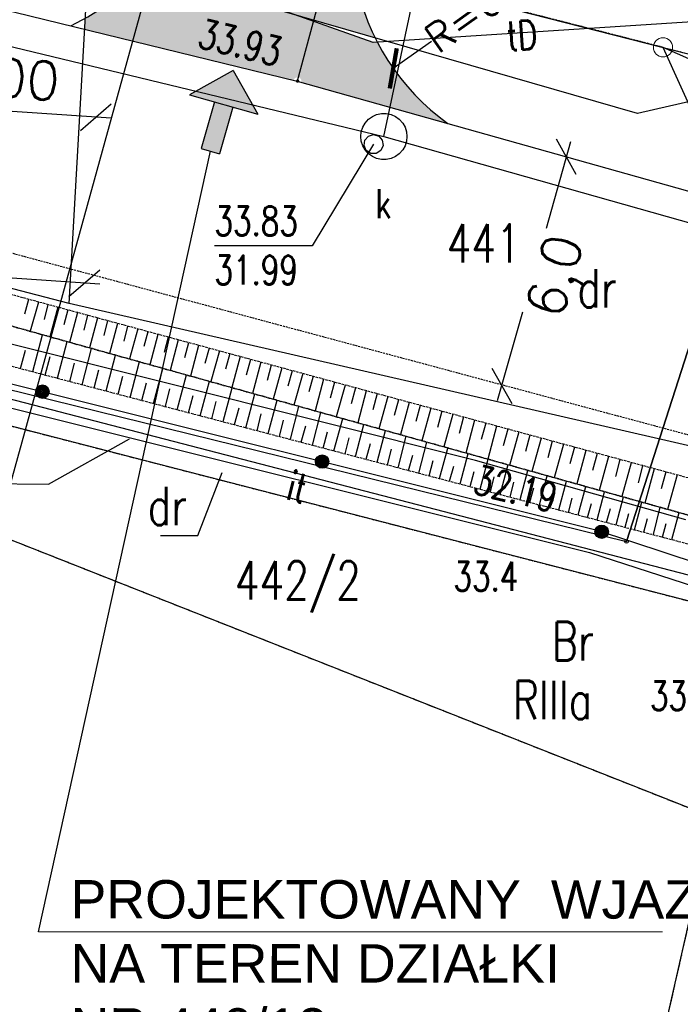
# Model space of a CAD drawing. Header units: inches. Extents: x 6268 to 12323, y 5221 to 42059.
# Tile 15 of 98: x 9366 to 9710, y 5776 to 6288. Entities that reach past the tile are written whole.
import ezdxf
from ezdxf.enums import TextEntityAlignment as Align

# ---------------------------------------------------------------- set-up
doc = ezdxf.new("R2010")
doc.units = ezdxf.units.IN
doc.header["$MEASUREMENT"] = 0
for name, pattern in [('1', [0]), ('2', [1.5, 1, -0.5]), ('424', [1.5, 1, -0.5]), ('9', [1.75, 1.25, -0.5]), ('901', [0])]:
    doc.linetypes.add(name, pattern=pattern)
doc.layers.get('Defpoints').update_dxf_attribs({"lineweight": 9})
for name, color, linetype in [('000_Inne__niezydentyfikowane_', 7, 'Continuous'), ('202-punkt_graniczny', 7, 'Continuous'), ('209-oznaczenie_konturu_klasyfik', 7, 'Continuous'), ('210-oznaczenie_konturu_uzytku_g', 7, 'Continuous'), ('211-numer_dzialki_ewidencyjnej', 7, 'Continuous'), ('218-kontur_uzytku_gruntowego', 7, 'Continuous'), ('219-dzialka_ewidencyjna', 7, 'Continuous'), ('inne', 7, 'Continuous'), ('inny_obiekt_zagospodarowania_te', 7, 'Continuous'), ('jezdnia', 7, 'Continuous'), ('komora_podziemna', 7, 'Continuous'), ('kraweznik', 7, 'Continuous'), ('obudowa_ochronna_przewodu', 7, 'Continuous'), ('ogrodzenie_trwale', 7, 'Continuous'), ('pikieta_naturalna', 7, 'Continuous'), ('pikieta_naturalna-Atr2', 7, 'Continuous'), ('pikieta_sztuczna', 7, 'Continuous'), ('pikieta_sztuczna-Atr2', 7, 'Continuous'), ('przewod_elektroenergetyczny_pod', 7, 'Continuous'), ('przewod_gazowy', 7, 'Continuous'), ('przewod_kanalizacyjny', 7, 'Continuous'), ('przewod_telekomunikacyjny_podzi', 7, 'Continuous'), ('przewod_wodociagowy', 7, 'Continuous'), ('rzedna-Atr2', 7, 'Continuous'), ('rzedna-Atr3', 7, 'Continuous'), ('skarpa_nieumocniona', 7, 'Continuous'), ('wlaz_do_komory_lub_kanalu_-_kwa', 7, 'Continuous'), ('wlaz_do_komory_lub_kanalu_-_okr', 7, 'Continuous')]:
    doc.layers.add(name, color=color, linetype=linetype)
doc.styles.add('arial', font='arial.ttf', dxfattribs={"height": 1.7})
doc.styles.get("Standard").update_dxf_attribs({"font": 'txt.shx'})
doc.styles.add('STYL_ARIAL', font='simplex', dxfattribs={"width": 0.75, "oblique": 0.1})
doc.dimstyles.new('ISO-25', dxfattribs={"dimtxt": 13, "dimasz": 7, "dimexe": 1, "dimexo": 90, "dimgap": 2.5, "dimtad": 1, "dimdec": 0, "dimtxsty": 'Standard', "dimblk": 'ARCHTICK', "dimcen": 2.5, "dimdle": 8, "dimadec": 0, "dimazin": 0, "dimtfac": 1, "dimtdec": 0, "dimtmove": 1, "dimatfit": 3, "dimldrblk": 'ARCHTICK', "dimfxl": 2, "dimfxlon": 1, "dimarcsym": 0})

# ---------------------------------------------------------------- blocks, each defined once
blk = doc.blocks.new('202')
at = {"color": 0, "linetype": 'Continuous', "lineweight": 0}
blk.add_circle((0, 0), 0.25, dxfattribs=at)
blk = doc.blocks.new('US22')
at = {"color": 7}
blk.add_polyline3d([(0, 0.25, 0), (0.1352, 0.2103, 0), (0.2274, 0.1039, 0), (0.2475, -0.0356, 0), (0.1889, -0.1637, 0), (0.0704, -0.2399, 0), (-0.0704, -0.2399, 0), (-0.1889, -0.1637, 0), (-0.2475, -0.0356, 0), (-0.2274, 0.1039, 0), (-0.1352, 0.2103, 0), (0, 0.25, 0)], dxfattribs=at)
blk = doc.blocks.new('PW01')
at = {"color": 7}
blk.add_polyline3d([(0.045, 0, 0), (0.0318, -0.0318, 0), (0, -0.045, 0), (-0.0318, -0.0318, 0), (-0.045, 0, 0), (-0.0318, 0.0318, 0), (0, 0.045, 0), (0.0318, 0.0318, 0), (0.045, 0, 0)], dxfattribs=at)
blk = doc.blocks.new('801')
at = {"linetype": 'Continuous', "lineweight": 13}
h = blk.add_hatch(color=0, dxfattribs=at)
edge = h.paths.add_edge_path()
edge.add_arc((0, 0), 0.045, 0, 360)
blk = doc.blocks.new('_Oblique')
at = {"color": 0, "linetype": 'ByBlock', "lineweight": -2}
blk.add_line((-0.5, -0.5), (0.5, 0.5), dxfattribs=at)
blk = doc.blocks.new('*D1459')
at = {"color": 0, "lineweight": -2}
blk.add_line((9413.85, 6237.1), (9298.12, 6245.01), dxfattribs=at)
at = {"layer": 'Defpoints', "color": 0}
for p in [(9321.61, 6471.49), (9421.38, 6464.68), (9306.1, 6244.46)]:
    blk.add_point(p, dxfattribs=at)
at = {"color": 0, "lineweight": -2, "xscale": 14.99999999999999, "yscale": 15, "zscale": 15}
for p, rotation in [((9306.1, 6244.46), 176.0915591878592), ((9405.87, 6237.65), 356.0915591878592)]:
    blk.add_blockref('_Oblique', p, dxfattribs=dict(at, rotation=rotation))
at = {"color": 0, "insert": (9356.95, 6255.19), "char_height": 20, "attachment_point": 5, "rotation": 356.0916}
blk.add_mtext('5,00', dxfattribs=at)
blk = doc.blocks.new('_ArchTick')
at = {"color": 0, "linetype": 'ByBlock', "const_width": 0.15}
blk.add_lwpolyline([(-0.5, -0.5), (0.5, 0.5)], dxfattribs=at)
blk = doc.blocks.new('*D1470')
at = {"color": 0, "lineweight": -2}
blk.add_line((9407.95, 6150.72), (9240.73, 6162.14), dxfattribs=at)
at = {"layer": 'Defpoints', "color": 0}
for p in [(9280.49, 6626.65), (9431.74, 6616.32), (9248.72, 6161.6)]:
    blk.add_point(p, dxfattribs=at)
at = {"color": 0, "lineweight": -2, "xscale": 14.99999999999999, "yscale": 15, "zscale": 15}
for p, rotation in [((9248.72, 6161.6), 176.0915266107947), ((9399.96, 6151.26), 356.0915266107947)]:
    blk.add_blockref('_Oblique', p, dxfattribs=dict(at, rotation=rotation))
at = {"color": 0, "insert": (9325.31, 6170.56), "char_height": 20, "attachment_point": 5, "rotation": 356.0915}
blk.add_mtext('7,17', dxfattribs=at)
blk = doc.blocks.new('*D1472')
at = {"color": 0, "lineweight": -2}
for p, q in [((9629.68, 6311.54), (9658.85, 6332.04)), ((9580.6, 6277.04), (9560.68, 6263.04))]:
    blk.add_line(p, q, dxfattribs=at)
at = {"layer": 'Defpoints', "color": 0}
for p in [(9658.85, 6332.04), (9560.68, 6263.04)]:
    blk.add_point(p, dxfattribs=at)
at = {"color": 0, "lineweight": -2, "xscale": 15, "yscale": 15, "zscale": 15, "rotation": 215.1040248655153}
blk.add_blockref('_ArchTick', (9560.68, 6263.04), dxfattribs=at)
at = {"color": 0, "insert": (9605.14, 6294.29), "char_height": 15, "attachment_point": 5, "rotation": 35.104}
blk.add_mtext('R=6m', dxfattribs=at)
blk = doc.blocks.new('*D1499')
at = {"color": 0, "lineweight": -2}
for p, q in [((9652.9, 6224.72), (9640.21, 6179.69)), ((9614.98, 6090.12), (9628.01, 6136.38))]:
    blk.add_line(p, q, dxfattribs=at)
at = {"layer": 'Defpoints', "color": 0}
for p in [(9650.73, 6217.02), (9650.73, 6217.02), (9617.15, 6097.82)]:
    blk.add_point(p, dxfattribs=at)
at = {"color": 0, "lineweight": -2}
for p, xscale, yscale, zscale, rotation in [((9650.73, 6217.02), 15.00000000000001, 15.00000000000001, 15.00000000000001, 74.26673900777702), ((9617.15, 6097.82), 15, 15, 15, 254.266739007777)]:
    blk.add_blockref('_Oblique', p, dxfattribs=dict(at, xscale=xscale, yscale=yscale, zscale=zscale, rotation=rotation))
at = {"color": 0, "insert": (9647.36, 6154.3), "char_height": 20, "attachment_point": 5, "rotation": 74.2667}
blk.add_mtext('6,0', dxfattribs=at)

msp = doc.modelspace()

# ---------------------------------------------------------------- hatches: boundary and pattern name
at = {"transparency": 33554585}
h = msp.add_hatch(color=1, dxfattribs=at)
h.set_gradient(color1=(248, 246, 176), color2=(248, 246, 176))
h.paths.add_polyline_path([(9583.553, 6931.121), (9486.236, 6937.77), (9484.342, 6946.076), (9456.765, 6542.445), (9426.83, 6544.49), (9421.377, 6464.676), (9438.58, 6463.501, -0.2415328), (9454.866, 6355.173), (9512.298, 6340.501), (9516.019, 6355.582), (9534.819, 6346.881), (9547.532, 6403.898)])
h.paths.add_polyline_path([(9486.159, 6522.002, -1), (9485.759, 6522.002, -1)], flags=0)
h.paths.add_polyline_path([(9486.559, 6522.002, -1), (9485.359, 6522.002, -1)], flags=0)
h.paths.add_polyline_path([(9486.959, 6522.002, -1), (9484.959, 6522.002, -1)], flags=0)
h.paths.add_polyline_path([(9487.359, 6522.002, -1), (9484.559, 6522.002, -1)], flags=0)
h.paths.add_polyline_path([(9487.759, 6522.002, -1), (9484.159, 6522.002, -1)], flags=16)
h.paths.add_polyline_path([(9573.959, 6814.596, -1), (9575.359, 6814.596, -1)], flags=16)
h.paths.add_polyline_path([(9552.366, 6276.72), (9550.219, 6276.582), (9519.097, 6287.544), (9511.256, 6258.386, -0.4391826), (9512.804, 6255.88), (9559.059, 6242.849), (9562.739, 6260.194, -0.0407172)])
h.paths.add_polyline_path([(9519.097, 6287.544), (9507.597, 6291.594), (9490.877, 6296.42), (9428.897, 6311.619, -0.075959), (9400.451, 6289.147), (9400.13, 6283.481), (9508.938, 6256.902, -0.3988991), (9511.256, 6258.386)])
h.paths.add_polyline_path([(9439.854, 6325.233, -0.0304506), (9430.835, 6313.748), (9490.877, 6296.42), (9500.819, 6293.982), (9504.495, 6308.88)])
h.paths.add_polyline_path([(9448.653, 6340.166, -0.0361564), (9439.854, 6325.233), (9504.495, 6308.88), (9508.232, 6324.022)])
h.paths.add_polyline_path([(9512.298, 6340.501), (9454.866, 6355.173, -0.0299825), (9449.47, 6341.846), (9508.427, 6324.814)])
h.paths.add_polyline_path([(9532.259, 6335.402), (9512.298, 6340.501), (9508.427, 6324.814), (9527.759, 6319.23)])
h.paths.add_polyline_path([(9534.819, 6346.881), (9516.019, 6355.582), (9512.298, 6340.501), (9532.259, 6335.402)])
h.paths.add_polyline_path([(9543.366, 6342.925), (9534.819, 6346.881), (9532.259, 6335.402), (9527.759, 6319.23), (9541.477, 6315.267)])
h.paths.add_polyline_path([(9541.058, 6309.138), (9541.46, 6315.018), (9527.63, 6318.766), (9523.539, 6304.062), (9519.28, 6288.223), (9551.208, 6279.008, -0.06653)])
h.paths.add_polyline_path([(9527.63, 6318.766), (9508.232, 6324.022), (9504.495, 6308.88), (9523.539, 6304.062)])
h.paths.add_polyline_path([(9523.539, 6304.062), (9504.495, 6308.88), (9500.819, 6293.982), (9507.597, 6291.594), (9519.28, 6288.223)])
h.paths.add_polyline_path([(9446.409, 6714.074), (9472.659, 6714.074), (9472.659, 6736.574), (9446.409, 6736.574)], flags=25)
h.paths.add_polyline_path([(9522.837, 6620.224), (9561.23, 6620.224), (9561.23, 6647.01), (9522.837, 6647.01)], flags=24)
h.paths.add_polyline_path([(9463.501, 6493.266), (9517.429, 6493.266), (9517.429, 6520.052), (9463.501, 6520.052)], flags=24)
h.paths.add_polyline_path([(9442.667, 6344.786), (9496.595, 6344.786), (9496.595, 6371.572), (9442.667, 6371.572)], flags=25)
h.paths.add_polyline_path([(9555.045, 6715.469), (9606.149, 6703.444), (9611.303, 6725.346), (9560.199, 6737.371)], flags=9)
h.paths.add_polyline_path([(9501.247, 6754.487), (9503.809, 6695.614), (9526.288, 6696.592), (9523.725, 6755.465)], flags=24)
h.paths.add_polyline_path([(9515.935, 6528.077), (9524.609, 6586.363), (9502.354, 6589.675), (9493.68, 6531.389)], flags=24)
h.paths.add_polyline_path([(9550.156, 6692.722), (9604.389, 6679.96), (9609.543, 6701.862), (9555.31, 6714.623)], flags=9)
h.paths.add_polyline_path([(9453.783, 6272.085), (9504.772, 6259.581), (9510.131, 6281.434), (9459.141, 6293.937)], flags=24)
h = msp.add_hatch(color=242)
h.set_gradient(color1=(205, 32, 39), color2=(205, 32, 39), tint=1)
h.paths.add_polyline_path([(9477.466, 6261.932), (9454.714, 6249.249), (9490.149, 6239.181)])
h = msp.add_hatch(color=1, dxfattribs=at)
h.set_gradient(color1=(248, 246, 176), color2=(248, 246, 176))
h.paths.add_polyline_path([(9562.739, 6260.194), (9559.059, 6242.849), (9589.127, 6234.379, -0.0773678)])
at = {"transparency": 33554687}
h = msp.add_hatch(color=1, dxfattribs=at)
h.set_gradient(color1=(204, 0, 51), color2=(204, 0, 51))
h.paths.add_polyline_path([(9477.241, 6242.849), (9467.622, 6245.582), (9465.069, 6236.596), (9474.677, 6233.824)])
h.paths.add_polyline_path([(9474.374, 6232.757), (9474.677, 6233.824), (9465.069, 6236.596), (9464.655, 6235.14)])
h.paths.add_polyline_path([(9464.655, 6235.14), (9460.716, 6221.277), (9470.335, 6218.544), (9474.374, 6232.757)])

# ---------------------------------------------------------------- linework, layer by layer
at = {"color": 1}
msp.add_line((9264.665, 5696.548), (9456.189, 6389.378), dxfattribs=at)
at = {"lineweight": 30}
for p, q in [((9467.622, 6245.582), (9460.716, 6221.277)), ((9477.241, 6242.849), (9470.335, 6218.544)), ((9460.716, 6221.277), (9470.335, 6218.544))]:
    msp.add_line(p, q, dxfattribs=at)
msp.add_line((9376.055, 5813.586), (9465.526, 6219.91))
at = {"color": 7, "lineweight": 0}
msp.add_line((9376.055, 5813.586), (9700.725, 5813.586), dxfattribs=at)
for centre, start, end in [((9341.139, 6393.464), 295.58663, 35.70732), ((9658.852, 6332.044), 191.00431, 234.47671)]:
    msp.add_arc(centre, 120, start, end)
at = {"layer": '000_Inne__niezydentyfikowane_', "color": 7}
for points in [[(9370.819, 6142.782, 0), (9368.819, 6135.182, 0)], [(9376.019, 6141.382, 0), (9371.819, 6126.182, 0)], [(9381.019, 6140.182, 0), (9379.019, 6132.382, 0)], [(9386.219, 6138.782, 0), (9382.019, 6123.382, 0)], [(9391.419, 6137.382, 0), (9389.219, 6129.582, 0)], [(9396.419, 6135.982, 0), (9392.219, 6120.382, 0)], [(9401.619, 6134.582, 0), (9399.619, 6126.782, 0)], [(9406.819, 6133.182, 0), (9402.619, 6117.582, 0)], [(9412.019, 6131.782, 0), (9410.019, 6123.982, 0)], [(9417.219, 6130.182, 0), (9413.019, 6114.582, 0)], [(9422.419, 6128.782, 0), (9420.419, 6120.982, 0)], [(9427.819, 6127.382, 0), (9423.419, 6111.782, 0)], [(9433.019, 6125.982, 0), (9430.819, 6118.182, 0)], [(9373.219, 6105.182, 0), (9378.219, 6124.382, 0)], [(9386.019, 6101.782, 0), (9391.019, 6120.782, 0)], [(9438.219, 6124.582, 0), (9434.019, 6108.782, 0)], [(9443.619, 6123.182, 0), (9441.419, 6115.182, 0)], [(9448.819, 6121.782, 0), (9444.619, 6105.782, 0)], [(9454.219, 6120.182, 0), (9452.019, 6112.382, 0)], [(9366.819, 6106.782, 0), (9369.419, 6116.382, 0)], [(9398.819, 6098.382, 0), (9403.619, 6117.182, 0)], [(9459.419, 6118.782, 0), (9455.219, 6102.782, 0)], [(9464.819, 6117.382, 0), (9462.619, 6109.382, 0)], [(9470.219, 6115.982, 0), (9465.819, 6099.982, 0)], [(9475.619, 6114.582, 0), (9473.419, 6106.382, 0)], [(9379.619, 6103.382, 0), (9382.219, 6112.982, 0)], [(9392.419, 6099.982, 0), (9394.819, 6109.582, 0)], [(9411.219, 6095.182, 0), (9416.219, 6113.782, 0)], [(9423.819, 6091.782, 0), (9428.619, 6110.382, 0)], [(9481.019, 6112.982, 0), (9476.619, 6096.982, 0)], [(9486.419, 6111.582, 0), (9484.219, 6103.382, 0)], [(9491.819, 6110.182, 0), (9487.419, 6093.782, 0)], [(9405.019, 6096.782, 0), (9407.419, 6106.182, 0)], [(9436.019, 6088.582, 0), (9440.819, 6106.782, 0)], [(9497.219, 6108.582, 0), (9495.019, 6100.582, 0)], [(9502.619, 6107.182, 0), (9498.219, 6090.782, 0)], [(9508.019, 6105.582, 0), (9505.819, 6097.582, 0)], [(9417.619, 6093.382, 0), (9420.019, 6102.782, 0)], [(9429.819, 6090.182, 0), (9432.219, 6099.382, 0)], [(9448.219, 6085.382, 0), (9453.019, 6103.582, 0)], [(9460.219, 6082.182, 0), (9465.019, 6100.182, 0)], [(9513.619, 6104.182, 0), (9509.019, 6087.782, 0)], [(9519.019, 6102.782, 0), (9516.819, 6094.582, 0)], [(9524.419, 6101.182, 0), (9520.019, 6084.782, 0)], [(9530.019, 6099.782, 0), (9527.819, 6091.382, 0)], [(9442.219, 6086.982, 0), (9444.419, 6096.182, 0)], [(9472.219, 6079.182, 0), (9476.819, 6096.782, 0)], [(9535.619, 6098.182, 0), (9531.019, 6081.582, 0)], [(9541.019, 6096.782, 0), (9538.819, 6088.382, 0)], [(9546.619, 6095.182, 0), (9542.219, 6078.582, 0)], [(9454.219, 6083.782, 0), (9456.619, 6092.782, 0)], [(9466.219, 6080.582, 0), (9468.619, 6089.582, 0)], [(9484.019, 6075.982, 0), (9488.619, 6093.582, 0)], [(9495.619, 6072.982, 0), (9500.219, 6090.382, 0)], [(9552.219, 6093.782, 0), (9550.019, 6085.382, 0)], [(9557.819, 6092.182, 0), (9553.219, 6075.382, 0)], [(9563.419, 6090.582, 0), (9561.219, 6082.382, 0)], [(9569.019, 6089.182, 0), (9564.419, 6072.382, 0)], [(9478.019, 6077.582, 0), (9480.419, 6086.382, 0)], [(9507.219, 6069.982, 0), (9511.619, 6086.982, 0)], [(9518.619, 6066.982, 0), (9523.019, 6083.982, 0)], [(9574.619, 6087.582, 0), (9572.419, 6079.182, 0)], [(9580.219, 6086.182, 0), (9575.619, 6069.182, 0)], [(9586.019, 6084.582, 0), (9583.619, 6076.182, 0)], [(9489.819, 6074.382, 0), (9492.019, 6083.182, 0)], [(9501.419, 6071.382, 0), (9503.619, 6079.982, 0)], [(9529.819, 6063.982, 0), (9534.419, 6080.782, 0)], [(9591.619, 6082.982, 0), (9587.019, 6065.982, 0)], [(9597.219, 6081.582, 0), (9595.019, 6072.982, 0)], [(9603.019, 6079.982, 0), (9598.419, 6062.782, 0)], [(9512.819, 6068.382, 0), (9515.219, 6076.982, 0)], [(9524.219, 6065.382, 0), (9526.419, 6073.782, 0)], [(9541.019, 6060.982, 0), (9545.419, 6077.582, 0)], [(9552.219, 6057.982, 0), (9556.619, 6074.582, 0)], [(9608.819, 6078.382, 0), (9606.419, 6069.782, 0)], [(9614.419, 6076.782, 0), (9609.819, 6059.582, 0)], [(9620.219, 6075.182, 0), (9617.819, 6066.582, 0)], [(9626.019, 6073.782, 0), (9621.219, 6056.382, 0)], [(9535.619, 6062.382, 0), (9537.819, 6070.782, 0)], [(9563.219, 6055.182, 0), (9567.419, 6071.582, 0)], [(9574.019, 6052.382, 0), (9578.219, 6068.382, 0)], [(9631.819, 6072.182, 0), (9629.419, 6063.582, 0)], [(9637.619, 6070.582, 0), (9632.819, 6053.182, 0)], [(9643.419, 6068.982, 0), (9641.019, 6060.382, 0)], [(9546.619, 6059.582, 0), (9548.819, 6067.782, 0)], [(9557.619, 6056.582, 0), (9559.819, 6064.782, 0)], [(9584.819, 6049.582, 0), (9589.019, 6065.382, 0)], [(9649.219, 6067.382, 0), (9644.419, 6049.982, 0)], [(9655.019, 6065.782, 0), (9652.619, 6057.182, 0)], [(9660.819, 6064.182, 0), (9656.219, 6046.782, 0)], [(9568.619, 6053.782, 0), (9570.819, 6061.782, 0)], [(9579.419, 6050.982, 0), (9581.419, 6058.982, 0)], [(9595.419, 6046.782, 0), (9599.619, 6062.582, 0)], [(9605.819, 6043.982, 0), (9610.019, 6059.582, 0)], [(9666.819, 6062.582, 0), (9664.419, 6053.782, 0)], [(9672.619, 6060.982, 0), (9667.819, 6043.382, 0)], [(9678.619, 6059.382, 0), (9676.219, 6050.582, 0)], [(9590.019, 6048.182, 0), (9592.219, 6055.982, 0)], [(9600.619, 6045.382, 0), (9602.819, 6053.182, 0)], [(9616.219, 6041.182, 0), (9620.419, 6056.782, 0)], [(9626.619, 6038.582, 0), (9630.619, 6053.782, 0)], [(9684.419, 6057.782, 0), (9679.619, 6040.182, 0)], [(9690.419, 6056.182, 0), (9688.019, 6047.382, 0)], [(9696.419, 6054.582, 0), (9691.619, 6036.782, 0)], [(9702.419, 6052.982, 0), (9700.019, 6044.182, 0)], [(9611.219, 6042.582, 0), (9613.219, 6050.382, 0)], [(9636.819, 6035.782, 0), (9640.819, 6050.982, 0)], [(9646.819, 6033.182, 0), (9650.819, 6048.182, 0)], [(9708.419, 6051.382, 0), (9703.419, 6033.382, 0)], [(9621.419, 6039.782, 0), (9623.419, 6047.582, 0)], [(9631.819, 6037.182, 0), (9633.819, 6044.782, 0)], [(9656.819, 6030.582, 0), (9660.819, 6045.382, 0)], [(9641.819, 6034.582, 0), (9643.819, 6041.982, 0)], [(9651.819, 6031.782, 0), (9653.819, 6039.382, 0)], [(9666.819, 6027.982, 0), (9670.619, 6042.582, 0)], [(9676.619, 6025.382, 0), (9680.419, 6039.982, 0)], [(9661.819, 6029.182, 0), (9663.819, 6036.582, 0)], [(9671.619, 6026.582, 0), (9673.619, 6033.982, 0)], [(9686.219, 6022.782, 0), (9690.019, 6037.182, 0)], [(9696.019, 6020.382, 0), (9699.619, 6034.582, 0)], [(9681.419, 6024.182, 0), (9683.219, 6031.382, 0)], [(9691.019, 6021.582, 0), (9693.019, 6028.782, 0)], [(9705.619, 6017.782, 0), (9709.419, 6031.782, 0)], [(9700.819, 6018.982, 0), (9702.619, 6026.182, 0)]]:
    msp.add_polyline3d(points, dxfattribs=at)
at = {"layer": '210-oznaczenie_konturu_uzytku_g', "color": 3}
msp.add_polyline3d([(9439.595, 6019.952, 0), (9458.995, 6019.952, 0), (9471.743, 6052.654, 0)], dxfattribs=at)
at = {"layer": '218-kontur_uzytku_gruntowego', "color": 3, "linetype": '2'}
for points in [[(9555.619, 6311.182, 0), (9701.019, 6273.982, 0)], [(9701.019, 6273.982, 0), (9555.619, 6311.182, 0)], [(9701.019, 6273.982, 0), (10090.619, 6174.582, 0)], [(9726.819, 5873.182, 0), (9067.819, 6133.782, 0)], [(9774.419, 5970.182, 0), (9246.219, 6106.582, 0)], [(9726.819, 5873.182, 0), (9592.961, 5282.77, 0)]]:
    msp.add_polyline3d(points, dxfattribs=at)
at = {"layer": '219-dzialka_ewidencyjna', "color": 7}
for points in [[(9555.619, 6311.182, 0), (9701.019, 6273.982, 0)], [(10191.619, 6057.182, 0), (9701.019, 6273.982, 0)], [(9701.019, 6273.982, 0), (10090.619, 6174.582, 0)], [(9840.619, 5966.382, 0), (9701.019, 6273.982, 0)], [(9726.819, 5873.182, 0), (9067.819, 6133.782, 0)], [(9777.819, 5982.782, 0), (9196.219, 6133.782, 0)], [(9774.419, 5970.182, 0), (9246.219, 6106.582, 0)], [(9726.819, 5873.182, 0), (9592.961, 5282.77, 0)]]:
    msp.add_polyline3d(points, dxfattribs=at)
at = {"layer": 'inne', "lineweight": 30}
for p, q in [((9477.466, 6261.932), (9454.714, 6249.249)), ((9477.466, 6261.932), (9490.149, 6239.181)), ((9454.714, 6249.249), (9490.149, 6239.181))]:
    msp.add_line(p, q, dxfattribs=at)
at = {"layer": 'inny_obiekt_zagospodarowania_te', "color": 7, "linetype": '1'}
msp.add_polyline3d([(9358.819, 6086.982, 0), (9662.819, 6010.982, 0), (9766.619, 5977.382, 0)], dxfattribs=at)
at = {"layer": 'jezdnia', "color": 7, "linetype": '424'}
msp.add_polyline3d([(9120.819, 6231.782, 0), (9778.019, 6055.182, 0), (9812.819, 6025.982, 0), (9884.419, 5990.782, 0), (9911.419, 6021.182, 0), (10079.019, 5908.582, 0), (10083.419, 5918.782, 0), (10097.619, 5926.582, 0), (10110.619, 5928.582, 0), (10121.619, 5925.182, 0), (10126.819, 5964.982, 0), (10371.619, 5916.382, 0), (10395.465, 5910.84, 0)], dxfattribs=at)
at = {"layer": 'komora_podziemna', "color": 34}
msp.add_polyline3d([(9567.819, 6227.582, 0), (9567.619, 6225.182, 0), (9566.819, 6222.782, 0), (9565.619, 6220.582, 0), (9563.819, 6218.582, 0), (9561.819, 6217.182, 0), (9559.619, 6216.182, 0), (9557.019, 6215.582, 0), (9554.619, 6215.582, 0), (9552.019, 6216.182, 0), (9549.819, 6217.182, 0), (9547.819, 6218.582, 0), (9546.019, 6220.582, 0), (9544.819, 6222.782, 0), (9544.019, 6225.182, 0), (9543.819, 6227.582, 0), (9544.019, 6229.982, 0), (9544.819, 6232.382, 0), (9546.019, 6234.582, 0), (9547.819, 6236.582, 0), (9549.819, 6237.982, 0), (9552.019, 6238.982, 0), (9554.619, 6239.582, 0), (9557.019, 6239.582, 0), (9559.619, 6238.982, 0), (9561.819, 6237.982, 0), (9563.819, 6236.582, 0), (9565.619, 6234.582, 0), (9566.819, 6232.382, 0), (9567.619, 6229.982, 0), (9567.819, 6227.582, 0)], dxfattribs=at)
at = {"layer": 'kraweznik', "color": 7}
for points in [[(9568.399, 6497.482, 0), (9532.259, 6335.402, 0), (9523.539, 6304.062, 0), (9510.739, 6256.462, 0)], [(9278.099, 6411.602, 0), (9275.479, 6401.002, 0), (9267.219, 6369.582, 0), (9261.359, 6339.562, 0), (9279.119, 6313.042, 0), (9510.739, 6256.462, 0), (9796.419, 6175.982, 0)]]:
    msp.add_polyline3d(points, dxfattribs=at)
at = {"layer": 'obudowa_ochronna_przewodu', "color": 52}
msp.add_polyline3d([(9740.619, 6199.182, 0), (9682.019, 6016.782, 0)], dxfattribs=at)
at = {"layer": 'ogrodzenie_trwale', "color": 7, "linetype": '901'}
msp.add_polyline3d([(9086.619, 6165.582, 0), (9329.219, 6106.982, 0), (9666.819, 6022.582, 0), (9772.419, 5987.782, 0), (9837.219, 5957.182, 0), (9878.619, 5906.982, 0), (9951.619, 5799.382, 0), (9991.019, 5729.382, 0), (10061.419, 5602.182, 0), (10097.019, 5532.582, 0)], dxfattribs=at)
at = {"layer": 'ogrodzenie_trwale', "color": 7}
for centre, radius in [((9378.137, 6094.752), 3.5), ((9378.137, 6094.752), 3.15), ((9378.137, 6094.752), 2.8), ((9378.137, 6094.752), 2.45), ((9378.137, 6094.752), 2.1), ((9378.137, 6094.752), 1.75), ((9378.137, 6094.752), 1.4), ((9378.137, 6094.752), 1.05), ((9378.137, 6094.752), 0.7), ((9523.657, 6058.372), 3.5), ((9523.657, 6058.372), 3.15), ((9523.657, 6058.372), 2.8), ((9523.657, 6058.372), 2.45), ((9523.657, 6058.372), 2.1), ((9523.657, 6058.372), 1.75), ((9523.657, 6058.372), 1.4), ((9523.657, 6058.372), 1.05), ((9523.657, 6058.372), 0.7), ((9669.129, 6021.82), 3.5), ((9669.129, 6021.82), 3.15), ((9669.129, 6021.82), 2.8), ((9669.129, 6021.82), 2.45), ((9669.129, 6021.82), 2.1), ((9669.129, 6021.82), 1.75), ((9669.129, 6021.82), 1.4), ((9669.129, 6021.82), 1.05), ((9669.129, 6021.82), 0.7)]:
    msp.add_circle(centre, radius, dxfattribs=at)
at = {"layer": 'przewod_elektroenergetyczny_pod', "color": 1}
msp.add_polyline3d([(10401.619, 5851.582, 0), (10399.419, 5909.182, 0), (10432.819, 6108.182, 0), (10108.019, 6211.382, 0), (9868.019, 6280.782, 0), (9687.819, 6239.582, 0), (9361.419, 6333.782, 0), (9108.419, 6404.382, 0), (8897.219, 6465.182, 0), (8905.019, 6502.182, 0), (8912.819, 6498.782, 0)], dxfattribs=at)
at = {"layer": 'przewod_gazowy', "color": 40}
for points in [[(9712.819, 6027.982, 0), (9603.419, 6058.982, 0), (8875.019, 6241.382, 0), (8498.819, 6334.782, 0), (8360.019, 6374.582, 0), (8353.619, 6352.782, 0)], [(8353.619, 6352.782, 0), (9058.819, 6170.382, 0), (9682.019, 6016.782, 0), (9740.619, 6199.182, 0), (10440.019, 6037.982, 0), (10509.783, 6027.644, 0)]]:
    msp.add_polyline3d(points, dxfattribs=at)
at = {"layer": 'przewod_kanalizacyjny', "color": 34}
for points in [[(9555.819, 6227.582, 0), (9587.819, 6378.382, 0), (9604.019, 6499.782, 0)], [(9063.619, 6346.582, 0), (9555.819, 6227.582, 0), (10231.419, 6036.782, 0), (10508.157, 5959.892, 0)]]:
    msp.add_polyline3d(points, dxfattribs=at)
at = {"layer": 'przewod_telekomunikacyjny_podzi', "color": 30}
msp.add_polyline3d([(10511.897, 6115.648, 0), (10443.819, 6142.582, 0), (10338.019, 6167.782, 0), (10194.019, 6194.382, 0), (10077.819, 6217.382, 0), (9772.219, 6284.582, 0), (9724.419, 6287.782, 0), (9550.219, 6276.582, 0), (9500.819, 6293.982, 0)], dxfattribs=at)
at = {"layer": 'przewod_wodociagowy', "color": 5}
for points in [[(9753.819, 6057.582, 0), (9392.019, 6140.582, 0), (9209.419, 6188.182, 0), (9180.619, 6195.582, 0), (8227.019, 6439.382, 0), (8058.419, 6485.782, 0), (7366.619, 6663.182, 0), (7151.019, 6719.782, 0), (7135.819, 6722.382, 0)], [(9392.019, 6140.582, 0), (9419.297, 6621.176, 0)]]:
    msp.add_polyline3d(points, dxfattribs=at)
at = {"layer": 'rzedna-Atr2', "color": 7}
msp.add_polyline3d([(9550.419, 6223.582, 0), (9518.419, 6170.582, 0), (9467.679, 6170.582, 0)], dxfattribs=at)
at = {"layer": 'skarpa_nieumocniona', "color": 7, "linetype": '9'}
for points in [[(9062.619, 6202.582, 0), (9113.419, 6198.382, 0), (9773.219, 6013.982, 0), (9818.019, 5992.582, 0), (9846.619, 5971.782, 0), (9907.819, 5910.782, 0), (9976.019, 5808.982, 0), (10014.019, 5744.582, 0), (10081.819, 5630.182, 0), (10119.419, 5559.582, 0), (10135.619, 5564.582, 0), (10117.819, 5618.382, 0), (10067.819, 5717.582, 0), (9982.419, 5842.182, 0), (9922.819, 5915.182, 0), (9853.619, 5981.182, 0), (9825.619, 6000.182, 0), (9780.019, 6031.982, 0), (9117.219, 6211.582, 0), (9075.219, 6221.382, 0), (9062.619, 6202.582, 0)], [(9062.619, 6202.582, 0), (9113.419, 6198.382, 0), (9773.219, 6013.982, 0), (9818.019, 5992.582, 0), (9846.619, 5971.782, 0), (9907.819, 5910.782, 0), (9976.019, 5808.982, 0), (10014.019, 5744.582, 0), (10081.819, 5630.182, 0), (10119.419, 5559.582, 0), (10135.619, 5564.582, 0), (10117.819, 5618.382, 0), (10067.819, 5717.582, 0), (9982.419, 5842.182, 0), (9922.819, 5915.182, 0), (9853.619, 5981.182, 0), (9825.619, 6000.182, 0), (9780.019, 6031.982, 0), (9117.219, 6211.582, 0), (9075.219, 6221.382, 0), (9062.619, 6202.582, 0)], [(10097.219, 5543.982, 0), (10119.419, 5559.582, 0), (10081.819, 5630.182, 0), (10014.019, 5744.582, 0), (9976.019, 5808.982, 0), (9907.819, 5910.782, 0), (9846.619, 5971.782, 0), (9818.019, 5992.582, 0), (9773.219, 6013.982, 0), (9113.419, 6198.382, 0), (9062.619, 6202.582, 0), (9058.219, 6180.382, 0), (9106.619, 6175.182, 0), (9770.219, 6000.782, 0), (9810.219, 5979.782, 0), (9838.819, 5962.582, 0), (9898.019, 5905.982, 0), (9965.219, 5797.982, 0), (9998.219, 5734.182, 0), (10066.819, 5616.782, 0), (10097.219, 5543.982, 0)], [(10097.219, 5543.982, 0), (10119.419, 5559.582, 0), (10081.819, 5630.182, 0), (10014.019, 5744.582, 0), (9976.019, 5808.982, 0), (9907.819, 5910.782, 0), (9846.619, 5971.782, 0), (9818.019, 5992.582, 0), (9773.219, 6013.982, 0), (9113.419, 6198.382, 0), (9062.619, 6202.582, 0), (9058.219, 6180.382, 0), (9106.619, 6175.182, 0), (9770.219, 6000.782, 0), (9810.219, 5979.782, 0), (9838.819, 5962.582, 0), (9898.019, 5905.982, 0), (9965.219, 5797.982, 0), (9998.219, 5734.182, 0), (10066.819, 5616.782, 0), (10097.219, 5543.982, 0)]]:
    msp.add_polyline3d(points, dxfattribs=at)
at = {"layer": 'wlaz_do_komory_lub_kanalu_-_kwa', "color": 7}
msp.add_polyline3d([(9315.579, 6047.242, 0), (9381.285, 6046.622, 0), (9423.435, 6070.178, 0)], dxfattribs=at)

# ---------------------------------------------------------------- block references
at = {"layer": '202-punkt_graniczny', "color": 7, "xscale": 20, "yscale": 20, "zscale": 20}
msp.add_blockref('202', (9701.019, 6273.982), dxfattribs=at)
at = {"layer": 'pikieta_naturalna', "color": 7, "xscale": 20, "yscale": 20, "zscale": 20}
msp.add_blockref('PW01', (9682.019, 6016.782), dxfattribs=at)
at = {"layer": 'pikieta_sztuczna', "color": 7, "xscale": 20, "yscale": 20, "zscale": 20}
msp.add_blockref('801', (9510.879, 6256.422), dxfattribs=at)
at = {"layer": 'wlaz_do_komory_lub_kanalu_-_okr', "color": 7, "xscale": 20, "yscale": 20, "zscale": 20}
msp.add_blockref('US22', (9550.419, 6223.582), dxfattribs=at)

# ---------------------------------------------------------------- texts
at = {"insert": (9392.776, 5840.531), "char_height": 20, "attachment_point": 1, "rotation": 359.98444, "style": 'arial'}
msp.add_mtext_dynamic_manual_height_columns('PROJEKTOWANY  WJAZD\\PNA TEREN DZIAŁKI ^JNR 440/12', width=850.08319, gutter_width=12.5, heights=[-87.704], dxfattribs=at)
at = {"layer": '209-oznaczenie_konturu_klasyfik', "color": 3, "style": 'STYL_ARIAL', "width": 0.75}
msp.add_text('RIIIa', height=20, dxfattribs=at).set_placement((9623.003, 5918.244), align=Align.BOTTOM_LEFT)
at = {"layer": '210-oznaczenie_konturu_uzytku_g', "color": 3, "style": 'STYL_ARIAL', "width": 0.75}
for s, p in [('dr', (9656.433, 6132.53)), ('dr', (9432.887, 6019.19)), ('Br', (9643.219, 5948.894))]:
    msp.add_text(s, height=20, dxfattribs=at).set_placement(p, align=Align.BOTTOM_LEFT)
at = {"layer": '211-numer_dzialki_ewidencyjnej', "color": 7, "style": 'STYL_ARIAL', "width": 0.75}
for s, p in [('441', (9588.449, 6181.938)), ('442/2', (9478.259, 6006.496))]:
    msp.add_text(s, height=20, dxfattribs=at).set_placement(p, align=Align.TOP_LEFT)
at = {"layer": 'inny_obiekt_zagospodarowania_te', "color": 7, "style": 'STYL_ARIAL', "width": 0.75}
msp.add_text('it', height=15, rotation=345.963, dxfattribs=at).set_placement((9503.221, 6034.59), align=Align.BOTTOM_LEFT)
at = {"layer": 'pikieta_naturalna-Atr2', "color": 7, "style": 'STYL_ARIAL', "width": 0.75}
for s, p in [('33.4', (9592.019, 5986.616)), ('33.7', (9694.219, 5924.416))]:
    msp.add_text(s, height=15, dxfattribs=at).set_placement(p, align=Align.BOTTOM_LEFT)
at = {"layer": 'pikieta_sztuczna-Atr2', "color": 7, "style": 'STYL_ARIAL', "width": 0.75}
msp.add_text('33.93', height=15, rotation=346.222, dxfattribs=at).set_placement((9457.127, 6269.978), align=Align.BOTTOM_LEFT)
at = {"layer": 'przewod_telekomunikacyjny_podzi', "color": 30, "style": 'STYL_ARIAL', "width": 0.75}
msp.add_text('tD', height=15, rotation=3.678, dxfattribs=at).set_placement((9619.699, 6279.734), align=Align.MIDDLE_LEFT)
at = {"layer": 'rzedna-Atr2', "color": 34, "style": 'STYL_ARIAL', "width": 0.75}
msp.add_text('33.83', height=15, dxfattribs=at).set_placement((9467.679, 6171.556), align=Align.BOTTOM_LEFT)
at = {"layer": 'rzedna-Atr2', "color": 7, "style": 'STYL_ARIAL', "width": 0.75}
msp.add_text('32.19', height=15, rotation=346.154, dxfattribs=at).set_placement((9600.419, 6037.792), align=Align.BOTTOM_LEFT)
at = {"layer": 'rzedna-Atr3', "color": 34, "style": 'STYL_ARIAL', "width": 0.75}
msp.add_text('31.99', height=15, dxfattribs=at).set_placement((9467.679, 6146.056), align=Align.BOTTOM_LEFT)
at = {"layer": 'wlaz_do_komory_lub_kanalu_-_okr', "color": 7, "style": 'STYL_ARIAL', "width": 0.75}
msp.add_text('k', height=15, dxfattribs=at).set_placement((9551.419, 6180.616), align=Align.BOTTOM_LEFT)

# ---------------------------------------------------------------- dimensions: what is measured, and where the dimension line sits
at = {"color": 1}
for p1, p2, distance, text, picture, middle in [((9431.737, 6616.316), (9280.489, 6626.65), 466.139, '7,17', '*D1470', (9325.305, 6170.562)), ((9421.377, 6464.676), (9321.609, 6471.493), 227.559, '5,00', '*D1459', (9356.948, 6255.188))]:
    dim = msp.add_aligned_dim(p1=p1, p2=p2, distance=distance, text=text, dimstyle='ISO-25', override={"dimtxt": 20, "dimasz": 15, "dimdec": 0, "dimblk1": 'Oblique', "dimblk2": 'Oblique', "dimsah": 1, "dimse1": 1, "dimse2": 1, "dimtmove": 2}, dxfattribs=at)
    dim.commit()
    dim.dimension.update_dxf_attribs({"geometry": picture, "text_midpoint": middle})
dim = msp.add_radius_dim(center=(9658.852, 6332.044), mpoint=(9560.678, 6263.037), text='R=6m', dimstyle='ISO-25', override={"dimtxt": 15, "dimasz": 15, "dimtmove": 2}, dxfattribs=at)
dim.commit()
dim.dimension.update_dxf_attribs({"geometry": '*D1472', "text_midpoint": (9605.141, 6294.29), "dimtype": 164})
dim = msp.add_linear_dim(base=(9650.731, 6217.024), p1=(9617.15, 6097.825), p2=(9650.731, 6217.024), angle=74.26674, text='6,0', dimstyle='ISO-25', override={"dimtxt": 20, "dimasz": 15, "dimblk1": 'Oblique', "dimblk2": 'Oblique', "dimsah": 1, "dimse1": 1, "dimse2": 1, "dimtmove": 2}, dxfattribs=at)
dim.commit()
dim.dimension.update_dxf_attribs({"geometry": '*D1499', "text_midpoint": (9647.362, 6154.301), "dimtype": 161})

doc.saveas('drawing.dxf')
